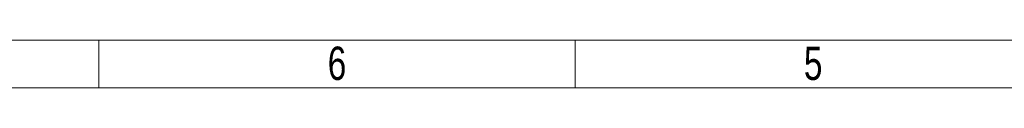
# Model space of a CAD drawing. Header units: millimetres. Extents: x 171540 to 202986, y -100244 to -77782.
# Tile 2 of 14: x 186808 to 192472, y -100244 to -99970. Entities that reach past the tile are written whole.
import ezdxf

# ---------------------------------------------------------------- set-up
doc = ezdxf.new("R2010")
doc.units = ezdxf.units.MM
doc.header["$LTSCALE"] = 0.25
doc.styles.add('SLDTEXTSTYLE3', font='TXT', dxfattribs={"width": 0.75})

# ---------------------------------------------------------------- blocks, each defined once
blk = doc.blocks.new('cajetin')
at = {"color": 7, "linetype": 'Continuous', "lineweight": 18}
for p, q in [((853.5, 7.5), (7.5, 7.5)), ((430.5, 7.5), (430.5, 7.5)), ((430.5, 7.5), (430.5, 0)), ((505.5, 7.5), (505.5, 0)), ((861, 0), (0, 0))]:
    blk.add_line(p, q, dxfattribs=at)
at = {"color": 7, "linetype": 'Continuous', "lineweight": 0, "char_height": 5.25, "attachment_point": 2, "style": 'SLDTEXTSTYLE3'}
for s, insert in [('6', (468.01, 6.49)), ('5', (543.01, 6.49))]:
    blk.add_mtext(s, dxfattribs=dict(at, insert=insert))

msp = doc.modelspace()

# ---------------------------------------------------------------- block references
at = {"xscale": 36.5234375, "yscale": 36.5234375, "zscale": 36.5234375}
msp.add_blockref('cajetin', (171539.8, -100244.4), dxfattribs=at)

doc.saveas('drawing.dxf')
